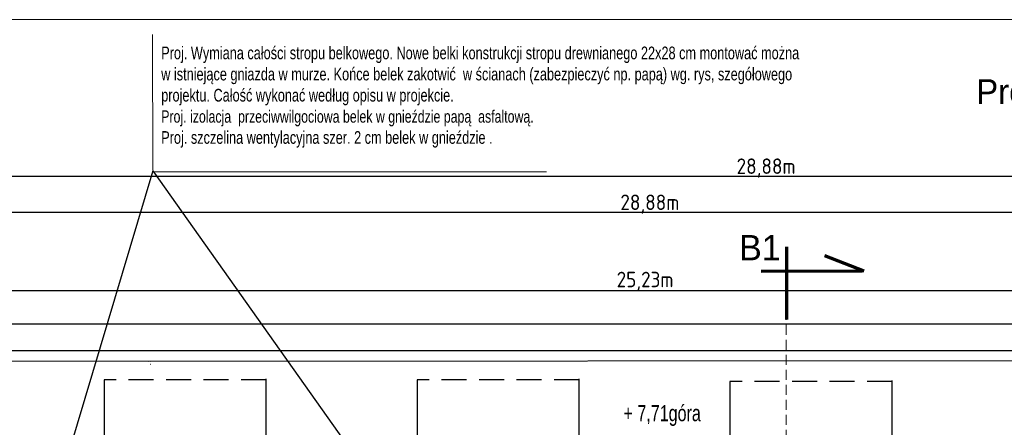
# Model space of a CAD drawing. Header units: millimetres. Extents: x 5545 to 136433, y -146986 to -36607.
# Tile 113 of 159: x 35951 to 36951, y -49752 to -49338. Entities that reach past the tile are written whole.
import ezdxf

# ---------------------------------------------------------------- set-up
doc = ezdxf.new("R2010")
doc.units = ezdxf.units.MM
doc.header["$LTSCALE"] = 8
doc.linetypes.add('VERDECKT', pattern=[9.525, 6.35, -3.175])
for name, color, linetype in [('1', 7, 'Continuous'), ('3 OKNA I DRZWI', 4, 'Continuous'), ('Arc_opisy', 18, 'Continuous')]:
    doc.layers.add(name, color=color, linetype=linetype)
for name, color, linetype, lineweight in [('cienk.', 161, 'Continuous', 15), ('GRUBA', 74, 'Continuous', 50), ('Standard', 7, 'Continuous', 25)]:
    doc.layers.add(name, color=color, linetype=linetype, lineweight=lineweight)
doc.styles.add('BIKTG', font='BIKROMSW.SHX')
doc.styles.add('ISOCP', font='ISOCP.SHX')
doc.styles.add('TXT100', font='bikroms.shx', dxfattribs={"width": 0.75, "height": 20})
doc.styles.add('TXT50', font='bikroms.shx', dxfattribs={"width": 0.75, "height": 10})

# ---------------------------------------------------------------- blocks, each defined once
blk = doc.blocks.new('G$C3F39E6CC')
at = {"layer": 'Standard', "color": 28, "lineweight": 25, "ltscale": 2}
blk.add_line((2.68, 21.34), (2899.57, 21.34), dxfattribs=at)
at = {"layer": 'Standard', "color": 250, "linetype": 'Continuous', "lineweight": 25, "style": 'ISOCP'}
blk.add_text('28,88m', height=15.3, dxfattribs=at).set_placement((1369.58, 23.52))
blk = doc.blocks.new('G$C8C1C8AAF')
at = {"layer": 'Arc_opisy', "color": 170, "lineweight": 20, "ltscale": 0.5}
blk.add_line((0, 2926.3), (4156.4, 2926.3), dxfattribs=at)
blk = doc.blocks.new('G$C1C2C7789')
at = {"layer": 'Arc_opisy', "lineweight": 25, "ltscale": 0.1}
blk.add_blockref('G$C8C1C8AAF', (0, 0), dxfattribs=at)
blk = doc.blocks.new('G$CFA82744B')
at = {"layer": 'Arc_opisy', "color": 1, "lineweight": 25, "ltscale": 0.1}
blk.add_blockref('G$C1C2C7789', (0, 0), dxfattribs=at)

msp = doc.modelspace()

# ---------------------------------------------------------------- linework, layer by layer
at = {"layer": '1', "color": 250, "linetype": 'ByBlock', "lineweight": 20}
for p, q in [((36086.038, -49490.491), (36085.612, -49352.581)), ((36485.746, -49492.163), (36085.612, -49492.163))]:
    msp.add_line(p, q, dxfattribs=at)
at = {"layer": 'Arc_opisy', "color": 250, "lineweight": 25, "ltscale": 0.2}
for q in [(35972.844, -49868.942), (36351.223, -49865.179)]:
    msp.add_line((36086.038, -49491.174), q, dxfattribs=at)
at = {"layer": 'Arc_opisy', "color": 250, "linetype": 'VERDECKT', "lineweight": 20, "ltscale": 0.2}
msp.add_line((36729.435, -51456.032), (36729.435, -49620.556), dxfattribs=at)
at = {"layer": 'Standard', "color": 250, "lineweight": 25, "ltscale": 2}
for p, q in [((35249.243, -49533.198), (38233.041, -49533.198)), ((38242.836, -49612.976), (35257.787, -49612.976))]:
    msp.add_line(p, q, dxfattribs=at)
at = {"layer": 'Standard', "color": 250, "lineweight": 70}
for p, q in [((36729.503, -49568.381), (36729.503, -49641.994)), ((36808.486, -49593.084), (36768.566, -49577.409)), ((36704, -49592.958), (36806.572, -49592.785))]:
    msp.add_line(p, q, dxfattribs=at)
at = {"layer": 'Standard', "color": 250, "lineweight": 25}
for p, q in [((35279.674, -49646.465), (38218.701, -49646.465)), ((35279.674, -49646.465), (38218.701, -49646.465)), ((35306.791, -49673.382), (38217.995, -49673.382)), ((35306.791, -49673.382), (38217.995, -49673.382))]:
    msp.add_line(p, q, dxfattribs=at)
at = {"layer": 'Standard', "color": 250, "lineweight": 25, "ltscale": 0.5}
for p, q in [((35754.718, -49683.629), (36083.954, -49684.224)), ((35754.718, -49683.629), (36083.954, -49684.224)), ((36081.63, -49684.315), (38179.159, -49683.202)), ((36081.63, -49684.315), (38179.159, -49683.202)), ((36083.675, -49687.768), (36083.149, -49687.767)), ((36083.675, -49687.768), (36083.149, -49687.767))]:
    msp.add_line(p, q, dxfattribs=at)
at = {"layer": 'Standard', "color": 250, "linetype": 'VERDECKT', "lineweight": 25, "ltscale": 0.5}
for p, q in [((36201.1, -49703.19), (36036.412, -49703.19)), ((36519.016, -49703.19), (36354.327, -49703.19)), ((36836.932, -49704.904), (36672.243, -49704.904))]:
    msp.add_line(p, q, dxfattribs=at)
at = {"layer": 'Standard', "color": 250, "linetype": 'VERDECKT', "lineweight": 25, "ltscale": 2}
for p, q in [((36036.412, -49703.19), (36036.412, -49826.037)), ((36200.765, -49702.186), (36200.765, -49825.368)), ((36354.327, -49703.19), (36354.327, -49826.037)), ((36518.681, -49702.186), (36518.681, -49825.368)), ((36672.243, -49704.904), (36672.243, -49827.751)), ((36836.597, -49703.9), (36836.597, -49827.082))]:
    msp.add_line(p, q, dxfattribs=at)

# ---------------------------------------------------------------- block references
at = {"layer": 'Arc_opisy', "color": 250, "lineweight": 25, "ltscale": 0.1}
msp.add_blockref('G$CFA82744B', (35027.343, -52263.923), dxfattribs=at)
at = {"layer": 'Arc_opisy', "color": 250, "linetype": 'ByBlock', "lineweight": 25, "ltscale": 0.2, "xscale": 1.03, "yscale": 1.03, "zscale": 1.03}
msp.add_blockref('G$C3F39E6CC', (35268.333, -49518.507), dxfattribs=at)

# ---------------------------------------------------------------- texts
at = {"layer": '3 OKNA I DRZWI', "color": 250, "lineweight": 25, "style": 'TXT100', "width": 0.75}
msp.add_text('+ 7,71góra', height=16.2822, dxfattribs=at).set_placement((36564.097, -49745.321))
at = {"layer": 'cienk.', "color": 250, "insert": (36094.487, -49364.961), "char_height": 12.875, "width": 658.89286, "attachment_point": 1, "style": 'TXT50'}
msp.add_mtext('Proj. Wymiana całości stropu belkowego. Nowe belki konstrukcji stropu drewnianego 22x28 cm montować można w istniejące gniazda w murze. Końce belek zakotwić  w ścianach (zabezpieczyć np. papą) wg. rys, szegółowego projektu. Całość wykonać według opisu w projekcie.\\P{\\H0.970874x;\\C7;Proj. izolacja  przeciwwilgociowa belek w gnieździe papą  asfaltową\\H1.03x;.\\PProj. szczelina wentylacyjna szer. 2 cm belek w gnieździe .\\P}', dxfattribs=at)
at = {"layer": 'GRUBA', "color": 250, "style": 'BIKTG'}
for s, height, p in [('Projekt wymiany stropu belkowego konstrukcji drewnianej nad poddaszem skala 1:50', 25, (36922.384, -49423.104)), ('B1', 25.75, (36681.617, -49581.977))]:
    msp.add_text(s, height=height, dxfattribs=at).set_placement(p)
at = {"layer": 'Standard', "color": 250, "linetype": 'Continuous', "lineweight": 25, "style": 'ISOCP'}
for s, p in [('28,88m', (36560.921, -49530.96)), ('25,23m', (36557.138, -49609.344))]:
    msp.add_text(s, height=15.759, dxfattribs=at).set_placement(p)

doc.saveas('drawing.dxf')
